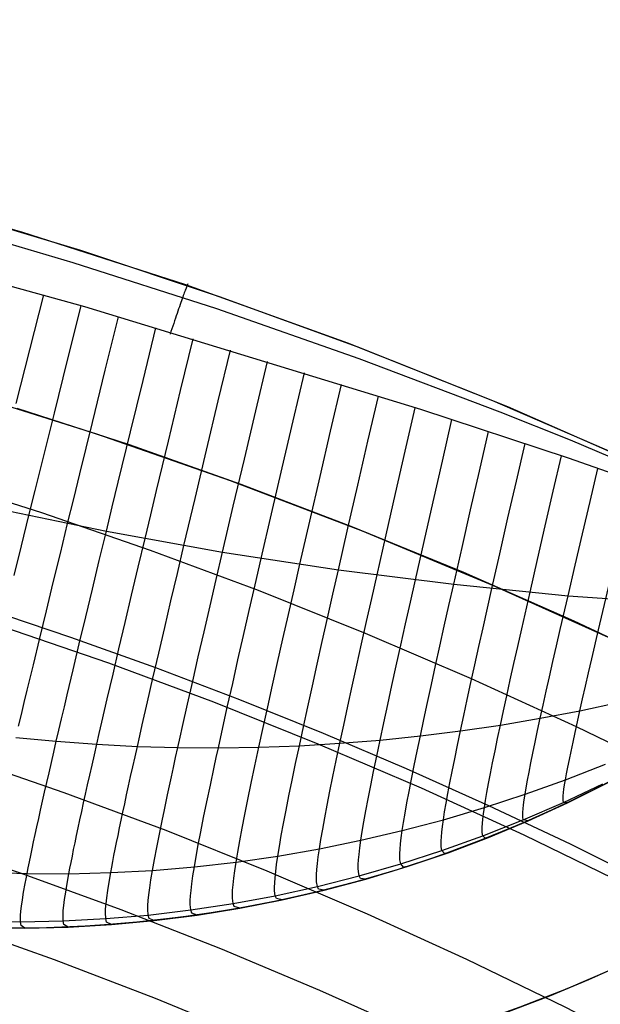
# Model space of a CAD drawing. Header units: millimetres. Extents: x -118 to 118, y -118 to 118.
# Tile 58 of 68: x 34 to 48, y 94 to 117. Entities that reach past the tile are written whole.
import ezdxf

# ---------------------------------------------------------------- set-up
doc = ezdxf.new("R2010")
doc.units = ezdxf.units.MM
doc.header["$MEASUREMENT"] = 0
doc.layers.add('Predefinito', color=5, linetype='Continuous')

msp = doc.modelspace()

# ---------------------------------------------------------------- linework, layer by layer
at = {"layer": 'Predefinito'}
for points in [[(59.91708101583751, 101.0751868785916), (56.39265366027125, 103.0830665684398), (52.80102211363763, 104.9681002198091), (49.1464665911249, 106.7280414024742), (45.43334229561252, 108.3607927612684), (41.66607422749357, 109.864408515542), (37.84915191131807, 111.2370967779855), (33.98712404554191, 112.4772216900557), (30.08459308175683, 113.5833053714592), (26.14620973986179, 114.5540296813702), (22.17666746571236, 115.3882377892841), (18.18069683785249, 116.0849355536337), (14.1630599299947, 116.6432927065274), (10.12854463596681, 117.0626438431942), (6.081958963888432, 117.3424892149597), (2.028125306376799, 117.4824953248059), (-2.028125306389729, 117.4824953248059)], [(59.65833685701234, 96.55637132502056), (57.1767877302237, 98.0462388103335), (54.6664003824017, 99.4677569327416), (52.1299363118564, 100.820234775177), (49.57016840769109, 102.1031263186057), (46.98987174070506, 103.3160295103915), (44.39181455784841, 104.4586846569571), (41.77874953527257, 105.5309721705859), (39.15340534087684, 106.5329097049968), (36.51847855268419, 107.4646487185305), (33.8766259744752, 108.3264705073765)], [(59.71805774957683, 90.45493926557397), (57.47672448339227, 91.89696200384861), (55.20389575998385, 93.28404818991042), (52.89938117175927, 94.61629901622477), (50.56299031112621, 95.89381567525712), (48.19889225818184, 97.11434606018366), (45.81138303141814, 98.27557060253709), (43.40046263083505, 99.37748930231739), (40.96613105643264, 100.4201021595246), (38.50783615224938, 101.403416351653), (36.03285726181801, 102.3241958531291), (33.54119438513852, 103.1824406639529)], [(33.04558887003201, 96.09477159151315), (34.05991176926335, 96.08562967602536), (35.07802813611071, 96.11078282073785), (36.0934954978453, 96.17021557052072), (37.10556329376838, 96.26378041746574), (38.11390266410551, 96.39140525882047), (39.11736897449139, 96.55294532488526), (40.11482286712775, 96.74821742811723), (41.10513155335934, 96.97700013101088), (42.0871701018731, 97.23903395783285), (43.05982272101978, 97.53402165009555), (44.02198403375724, 97.86162846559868), (44.97256034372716, 98.22148252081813), (45.91047089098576, 98.61317517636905), (46.83464909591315, 99.0362614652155), (47.74404378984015, 99.49026056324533), (48.63762043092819, 99.97465630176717), (49.5143623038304, 100.4888977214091), (50.37327170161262, 101.0323996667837), (51.21337108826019, 101.6045434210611), (52.03370423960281, 102.2046773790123), (52.83333735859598, 102.8321177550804), (52.88158949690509, 102.8713940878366)], [(52.88159203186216, 102.8713963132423), (52.06111608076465, 102.2254744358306), (51.21876446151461, 101.6083523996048), (50.35554761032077, 101.0207704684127), (49.47250099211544, 100.4634334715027), (48.57068385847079, 99.9370099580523), (47.65117797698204, 99.4421313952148), (46.71508633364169, 98.97939141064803), (45.76353180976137, 98.54934508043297), (44.79765583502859, 98.15250826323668), (43.81861701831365, 97.78935698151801), (42.82758975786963, 97.46032685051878), (41.82576283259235, 97.16581255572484), (40.8143379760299, 96.90616737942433), (39.79452843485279, 96.6817027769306), (38.76755751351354, 96.49268800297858), (37.73465710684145, 96.3393497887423), (36.69706622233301, 96.22187206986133), (35.65602949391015, 96.14039576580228), (34.61279568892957, 96.09501861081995), (33.56861621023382, 96.08579503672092)], [(52.88159464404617, 102.8713984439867), (52.20039311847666, 102.3319058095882), (51.4992670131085, 101.8088954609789), (50.778767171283, 101.3033856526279), (50.03951032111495, 100.8163731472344), (49.28217830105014, 100.3488280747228), (48.50751681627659, 99.90168879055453), (47.71633371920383, 99.47585678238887), (46.90949681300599, 99.07219167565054), (46.08793118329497, 98.69150638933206), (45.25261606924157, 98.3345624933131), (44.40458129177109, 98.00206581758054), (43.54490326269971, 97.69466236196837), (42.67470060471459, 97.41293455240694), (41.79512941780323, 97.15739788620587), (40.90737823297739, 96.9284980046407), (40.01266269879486, 96.72660822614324), (39.11222005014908, 96.55202756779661), (38.20730341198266, 96.40497927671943), (37.2991759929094, 96.28560988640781), (36.38910522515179, 96.19398880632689), (35.4783569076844, 96.13010844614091), (34.56818940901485, 96.09388486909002), (33.65984798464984, 96.08515896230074)], [(54.88137237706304, 99.34930786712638), (53.94688024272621, 98.64291863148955), (52.98871030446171, 97.968996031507), (52.0079900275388, 97.32833306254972), (51.00587341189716, 96.72168358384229), (49.98353963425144, 96.14976143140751), (48.94219166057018, 95.61323957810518), (47.88305483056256, 95.11274934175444), (46.80737541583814, 94.64887964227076), (45.71641915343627, 94.22217630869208), (44.61146975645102, 93.83314143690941), (43.49382740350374, 93.4822327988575), (42.36480720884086, 93.1698633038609), (41.22573767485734, 92.89640051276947), (40.07795912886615, 92.66216620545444), (38.92282214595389, 92.46743600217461), (37.7616859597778, 92.31243903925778), (36.59591686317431, 92.19735769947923), (35.4268866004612, 92.1223273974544), (34.25597075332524, 92.08743642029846), (33.08454712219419, 92.09272582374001)], [(33.67852159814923, 92.08502144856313), (34.67576548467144, 92.09532295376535), (35.67486137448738, 92.13487987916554), (36.67452518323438, 92.20384979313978), (37.67346021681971, 92.30231512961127), (38.67036267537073, 92.43028209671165), (39.66392726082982, 92.58768007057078), (40.65285283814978, 92.77436148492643), (41.63584809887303, 92.99010222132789), (42.61163717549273, 93.23460249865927), (43.5789651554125, 93.50748825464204), (44.53660344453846, 93.8083130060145), (45.48335493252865, 94.1365601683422), (46.41805891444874, 94.49164581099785), (47.33959572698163, 94.87292181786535), (48.24689106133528, 95.27967941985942), (49.13891991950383, 95.71115306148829), (50.01471018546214, 96.16652456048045), (50.87334578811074, 96.64492751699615), (51.71396943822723, 97.14545192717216), (52.53578492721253, 97.6671489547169), (53.33805898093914, 98.20903581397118), (54.12012266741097, 98.77010071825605), (54.88137236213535, 99.34930784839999)]]:
    msp.add_lwpolyline(points, dxfattribs=at)
at = {"layer": 'Predefinito', "extrusion": (0.9535581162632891, -0.3005585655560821, 0.01978553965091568)}
msp.add_lwpolyline([(117.500000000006, -136.5333709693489), (117.4987681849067, -136.4474095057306), (117.4950414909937, -136.3609573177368), (117.4887770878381, -136.2741191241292), (117.479937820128, -136.1870032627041), (117.4684925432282, -136.0997213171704), (117.4544164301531, -136.0123877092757), (117.4376912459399, -135.925119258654), (117.4183055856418, -135.838034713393), (117.3962550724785, -135.7512542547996), (117.3715425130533, -135.6648989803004), (117.3441780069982, -135.5790903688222), (117.3141790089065, -135.4939497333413), (117.2815703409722, -135.409597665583), (117.2463841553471, -135.3261534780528), (117.2086598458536, -135.2437346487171), (117.1684439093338, -135.1624562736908), (117.1257897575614, -135.0824305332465), (117.0807574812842, -135.0037661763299), (117.0334135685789, -134.9265680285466), (116.9838305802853, -134.8509365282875), (116.9320867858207, -134.7769672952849), (116.8782657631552, -134.7047507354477), (116.8224559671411, -134.6343716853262), (116.7647502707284, -134.5659090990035), (116.7052454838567, -134.4994357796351), (116.6440418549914, -134.4350181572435), (116.5812425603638, -134.3727161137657), (116.5169531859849, -134.3125828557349), (116.4512812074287, -134.2546648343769), (116.3843354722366, -134.1990017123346), (116.3162256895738, -134.1456263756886), (116.2470619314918, -134.0945649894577)], dxfattribs=at)
at = {"layer": 'Predefinito', "extrusion": (0.9324041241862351, -0.3575837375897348, 0.05250161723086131)}
msp.add_lwpolyline([(117.5000000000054, -136.1252058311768), (117.4990595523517, -136.0500939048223), (117.4962202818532, -135.9746600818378), (117.4914577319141, -135.8989744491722), (117.4847508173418, -135.8231088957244), (117.4760819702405, -135.7471369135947), (117.4654372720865, -135.6711333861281), (117.452806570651, -135.5951743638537), (117.4381835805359, -135.5193368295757), (117.421565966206, -135.4436984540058), (117.4029554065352, -135.3683373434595), (117.3823576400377, -135.2933317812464), (117.3597824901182, -135.218759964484), (117.335243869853, -135.1446997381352), (117.3087597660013, -135.0712283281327), (117.2803522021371, -134.9984220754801), (117.2500471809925, -134.9263561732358), (117.217874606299, -134.855104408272), (117.1838681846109, -134.7847389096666), (117.1480653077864, -134.7153299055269), (117.1105069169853, -134.6469454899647), (117.071237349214, -134.5796514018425), (117.0303041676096, -134.5135108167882), (116.987757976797, -134.4485841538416), (116.9436522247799, -134.3849288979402), (116.8980429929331, -134.3225994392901), (116.8509887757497, -134.2616469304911), (116.8025502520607, -134.2021191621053), (116.7527900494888, -134.1440604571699), (116.7017725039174, -134.0875115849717), (116.6495634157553, -134.0325096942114), (116.5962298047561, -133.9790882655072), (116.5418396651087, -133.9272770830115)], dxfattribs=at)
at = {"layer": 'Predefinito', "extrusion": (0.9199752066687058, -0.3852865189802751, 0.07211045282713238)}
msp.add_lwpolyline([(117.5000000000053, -135.7421039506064), (117.4993028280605, -135.6774313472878), (117.4972015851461, -135.6125560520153), (117.4936830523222, -135.5475229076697), (117.4887358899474, -135.4823775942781), (117.4823506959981, -135.4171665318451), (117.4745200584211, -135.3519367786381), (117.4652386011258, -135.2867359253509), (117.4545030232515, -135.221611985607), (117.4423121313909, -135.1566132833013), (117.4286668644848, -135.091788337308), (117.4135703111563, -135.0271857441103), (117.3970277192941, -134.9628540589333), (117.379046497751, -134.898841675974), (117.3596362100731, -134.8351967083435), (117.3388085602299, -134.7719668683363), (117.3165773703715, -134.7091993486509), (117.2929585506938, -134.6469407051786), (117.267970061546, -134.5852367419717), (117.241631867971, -134.5241323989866), (117.2139658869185, -134.4636716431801), (117.1849959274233, -134.4038973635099), (117.1547476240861, -134.3448512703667), (117.1232483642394, -134.2865737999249), (117.0905272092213, -134.2291040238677), (117.0566148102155, -134.1724795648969), (117.0215433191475, -134.1167365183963), (116.9853462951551, -134.0619093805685), (116.9480586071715, -134.0080309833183), (116.9097163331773, -133.9551324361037), (116.8703566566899, -133.9032430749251), (116.8300177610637, -133.8523904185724), (116.788738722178, -133.8026001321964)], dxfattribs=at)
at = {"layer": 'Predefinito', "extrusion": (0.913314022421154, -0.3989026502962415, 0.08206200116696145)}
msp.add_lwpolyline([(117.5000000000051, -135.5032332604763), (117.4994444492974, -135.4455011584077), (117.4977716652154, -135.3876259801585), (117.4949733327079, -135.3296396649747), (117.4910423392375, -135.2715746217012), (117.4859728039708, -135.2134636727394), (117.4797601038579, -135.1553399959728), (117.4724008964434, -135.0972370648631), (117.4638931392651, -135.039188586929), (117.4542361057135, -134.981228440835), (117.4434303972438, -134.9233906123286), (117.4314779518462, -134.8657091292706), (117.4183820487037, -134.8082179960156), (117.4041473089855, -134.7509511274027), (117.3887796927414, -134.6939422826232), (117.3722864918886, -134.637224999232), (117.3546763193, -134.5808325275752), (117.3359590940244, -134.5247977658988), (117.3161460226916, -134.4691531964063), (117.2952495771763, -134.4139308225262), (117.2732834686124, -134.3591621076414), (117.2502626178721, -134.3048779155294), (117.2262031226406, -134.2511084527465), (117.2011222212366, -134.1978832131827), (117.1750382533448, -134.1452309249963), (117.1479706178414, -134.0931795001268), (117.1199397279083, -134.0417559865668), (117.0909669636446, -133.9909865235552), (117.0610746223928, -133.9408962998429), (117.0302858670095, -133.8915095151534), (116.9986246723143, -133.8428493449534), (116.9661157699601, -133.7949379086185), (116.9327845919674, -133.7477962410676)], dxfattribs=at)
at = {"layer": 'Predefinito', "extrusion": (0.8078229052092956, -0.5844104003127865, -0.07672442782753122)}
msp.add_lwpolyline([(102.245451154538, -145.1653385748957), (102.2098602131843, -145.0738912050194), (102.1719359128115, -144.9829267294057), (102.1316833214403, -144.8925324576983), (102.0891117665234, -144.8027960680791), (102.044234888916, -144.7138053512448), (101.9970706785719, -144.6256479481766), (101.9476414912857, -144.5384110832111), (101.8959740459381, -144.4521812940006), (101.8420994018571, -144.367044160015), (101.7860529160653, -144.2830840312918), (101.7278741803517, -144.2003837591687), (101.6676069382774, -144.1190244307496), (101.6052989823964, -144.0390851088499), (101.5410020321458, -143.9606425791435), (101.4747715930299, -143.8837711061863), (101.406666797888, -143.8085421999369), (101.3367502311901, -143.7350243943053), (101.2650877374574, -143.6632830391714), (101.1917482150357, -143.5933801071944), (101.1168033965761, -143.525374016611), (101.0403276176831, -143.4593194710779), (100.9623975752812, -143.3952673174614), (100.8830920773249, -143.3332644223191), (100.8024917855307, -143.2733535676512), (100.7206789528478, -143.2155733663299), (100.6377371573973, -143.1599581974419), (100.5537510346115, -143.1065381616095), (100.4688060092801, -143.0553390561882), (100.3829880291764, -143.0063823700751), (100.2963833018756, -142.9596852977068), (100.2090780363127, -142.91526077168), (100.1211581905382, -142.8731175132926), (100.0322744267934, -142.8330703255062), (99.94206013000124, -142.7949715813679), (99.85057758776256, -142.7588814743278), (99.75789244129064, -142.724857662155), (99.66407356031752, -142.6929550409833), (99.56919290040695, -142.6632255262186), (99.4733253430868, -142.6357178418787), (99.37654851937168, -142.6104773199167), (99.27894261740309, -142.5875457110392), (99.18059017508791, -142.5669610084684), (99.0815758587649, -142.5487572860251), (98.98198622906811, -142.532964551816), (98.88190949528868, -142.5196086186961), (98.78143525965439, -142.5087109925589), (98.68065425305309, -142.5002887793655), (98.57965806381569, -142.4943546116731), (98.4785388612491, -142.4909165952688), (98.37738911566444, -142.4899782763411), (98.27630131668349, -142.4915386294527), (98.17536769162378, -142.4955920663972), (98.07467992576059, -142.5021284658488), (97.97432888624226, -142.5111332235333), (97.87440435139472, -142.5225873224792), (97.77499474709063, -142.53646742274), (97.67618689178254, -142.5527459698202), (97.57806575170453, -142.57139132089), (97.48071420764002, -142.5923678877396), (97.3842128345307, -142.6156362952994), (97.28863969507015, -142.6411535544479), (97.19407014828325, -142.6688732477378), (97.1005766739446, -142.6987457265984), (97.00822871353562, -142.7307183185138)], dxfattribs=at)
at = {"layer": 'Predefinito'}
for points in [[(32.06491118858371, 113.0402208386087, -136.603468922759), (35.36586788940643, 112.051351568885, -136.5592412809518), (38.63649735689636, 110.9660684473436, -136.4679540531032), (41.87268330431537, 109.785829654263, -136.323730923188), (45.07016342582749, 108.5123512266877, -136.1203978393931), (48.22483241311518, 107.147634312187, -135.8521655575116)], [(49.36649827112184, 106.5305397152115, -135.015061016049), (46.90214931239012, 107.5746911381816, -135.0425119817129), (45.24977388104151, 108.238823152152, -135.066194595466), (41.92584563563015, 109.4979497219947, -135.1160074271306), (38.57499876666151, 110.6704437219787, -135.1590164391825), (35.19700476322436, 111.7569498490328, -135.1894566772), (31.79213016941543, 112.7570988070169, -135.2044130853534)], [(48.66966577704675, 106.5188601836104, -134.3095197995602), (46.85702477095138, 107.1521084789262, -134.2195456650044), (43.37955878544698, 108.2980273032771, -134.1336975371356), (35.47207728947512, 110.7185828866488, -134.120271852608), (28.27558373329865, 112.7031944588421, -134.1275920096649)], [(33.85585044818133, 108.4386142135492, -132.1365160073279), (34.17532577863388, 109.7057533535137, -133.1485178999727), (34.50179448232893, 110.998990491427, -134.122641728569)], [(33.80419858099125, 104.3937822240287, -128.5353791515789), (33.97615090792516, 105.0899826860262, -129.2571056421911), (34.15258958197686, 105.8029253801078, -129.9601328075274), (34.29872927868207, 106.3925323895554, -130.5174358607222), (34.44730528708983, 106.9912312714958, -131.0632405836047), (34.7512001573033, 108.2137921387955, -132.1220616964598), (35.06314202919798, 109.4663829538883, -133.1400094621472), (35.38199873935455, 110.7447786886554, -134.1204971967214)], [(33.91107174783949, 100.8435411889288, -124.1632631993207), (33.97646450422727, 101.1185738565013, -124.5839387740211), (34.04380914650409, 101.4008906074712, -124.9991261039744), (34.11303507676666, 101.6902279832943, -125.4088988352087), (34.25684840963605, 102.2889107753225, -126.2124950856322), (34.40733971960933, 102.9125145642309, -126.9953166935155), (34.56394422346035, 103.5589316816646, -127.7579528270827), (34.72609713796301, 104.226054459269, -128.5009926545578), (34.8932336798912, 104.911775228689, -129.225025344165), (35.06478906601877, 105.6139863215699, -129.9306400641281), (35.20708350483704, 106.195381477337, -130.490871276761), (35.35178288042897, 106.7857514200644, -131.0397519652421), (35.64783698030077, 107.9913278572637, -132.105148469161), (35.95183244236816, 109.2265400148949, -133.1302029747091), (36.26265034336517, 110.4872122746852, -134.1182888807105)], [(34.0599105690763, 96.08562930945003, -100), (33.96738322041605, 96.14792346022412, -106.1350174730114), (33.95385381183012, 96.23534815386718, -108.1791454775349), (33.95600838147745, 96.38133187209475, -110.2209208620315), (33.96460972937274, 96.48236563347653, -111.2386524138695), (33.97915266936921, 96.6055438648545, -112.252775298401), (34.00033136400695, 96.75345396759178, -113.2621610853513), (34.02883997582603, 96.9286833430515, -114.2656813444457), (34.06537266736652, 97.13381939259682, -115.2622076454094), (34.08686496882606, 97.24841098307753, -115.7574954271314), (34.11062360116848, 97.37144951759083, -116.2506115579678), (34.13671778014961, 97.50319308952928, -116.7414049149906), (34.16514650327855, 97.64363846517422, -117.2296840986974), (34.19589121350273, 97.79271707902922, -117.7152476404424), (34.22893335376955, 97.95036036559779, -118.1978940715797), (34.26425436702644, 98.11649975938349, -118.6774219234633), (34.30183569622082, 98.29106669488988, -119.1536297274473), (34.34165878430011, 98.47399260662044, -119.6263160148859), (34.38370507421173, 98.66520892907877, -120.0952793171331), (34.4279560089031, 98.86464709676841, -120.5603181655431), (34.47439303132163, 99.07223854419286, -121.0212310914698), (34.52299758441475, 99.28791470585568, -121.4778166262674), (34.57375111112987, 99.51160701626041, -121.92987330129), (34.62663505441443, 99.7432469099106, -122.3771996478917), (34.68163085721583, 99.98276582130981, -122.8195941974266), (34.7387199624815, 100.2300951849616, -123.2568554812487), (34.79788381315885, 100.4851664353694, -123.6887820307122), (34.85909538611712, 100.7478792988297, -124.1152180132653), (34.92229379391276, 101.0180066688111, -124.536190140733), (34.98740968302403, 101.2952897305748, -124.9517707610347), (35.05437369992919, 101.5794696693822, -125.3620322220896), (35.19356870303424, 102.1674849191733, -126.1668870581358), (35.33932397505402, 102.7799819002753, -126.9513334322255), (35.49108468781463, 103.4148900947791, -127.7159501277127), (35.64829601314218, 104.0701389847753, -128.4613159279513), (35.81040312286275, 104.7436580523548, -129.1880096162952), (35.97685118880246, 105.4333767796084, -129.8966099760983), (36.11513886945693, 106.0052335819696, -130.460276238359), (36.25579550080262, 106.5859308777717, -131.0127614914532), (36.54366371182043, 107.7717873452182, -132.0858528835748), (36.83935201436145, 108.9868269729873, -133.1192119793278), (37.14175660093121, 110.2269305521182, -134.1161666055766)], [(35.07802699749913, 96.11078248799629, -100), (34.97510590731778, 96.16965572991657, -106.1170223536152), (34.95767633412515, 96.25501258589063, -108.1551689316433), (34.95561106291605, 96.39774024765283, -110.19101072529), (34.96195111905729, 96.4965670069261, -111.2058396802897), (34.97411316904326, 96.61708148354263, -112.2171333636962), (34.99277736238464, 96.76181800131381, -113.2237862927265), (35.01862384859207, 96.93331088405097, -114.2246929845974), (35.05233277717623, 97.1340944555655, -115.2187479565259), (35.09458429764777, 97.36670303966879, -116.2048457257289), (35.1191088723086, 97.49566971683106, -116.6945553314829), (35.14592092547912, 97.63315919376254, -117.1818018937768), (35.17500225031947, 97.77910443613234, -117.666388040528), (35.20633463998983, 97.93343840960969, -118.1481163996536), (35.23989988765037, 98.09609407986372, -118.6267895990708), (35.27567978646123, 98.26700441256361, -119.1022102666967), (35.3136561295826, 98.44610237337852, -119.5741810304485), (35.35381071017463, 98.6333209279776, -120.0425045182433), (35.39612532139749, 98.82859304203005, -120.5069833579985), (35.44058175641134, 99.03185168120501, -120.967420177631), (35.48716180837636, 99.24302981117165, -121.4236176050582), (35.5358472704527, 99.46206039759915, -121.8753782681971), (35.58661993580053, 99.68887640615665, -122.322504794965), (35.63946159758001, 99.9234108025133, -122.764799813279), (35.69435404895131, 100.1655965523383, -123.2020659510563), (35.7512790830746, 100.4153666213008, -123.6341058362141), (35.81021020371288, 100.672622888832, -124.0607668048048), (35.87108775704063, 100.9371428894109, -124.4820750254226), (35.99841038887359, 101.4869598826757, -125.3089167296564), (36.13270343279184, 102.0627891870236, -126.1151979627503), (36.27342334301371, 102.6626023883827, -126.9014857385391), (36.42002657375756, 103.284371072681, -127.6683470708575), (36.57196957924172, 103.9260668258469, -128.4163489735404), (36.72870881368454, 104.5856612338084, -129.1460584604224), (36.88970073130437, 105.2611258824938, -129.8580425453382), (37.02372105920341, 105.822130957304, -130.4256825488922), (37.16006985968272, 106.3918254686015, -130.9823321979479), (37.43920942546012, 107.5552547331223, -132.064298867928), (37.72603252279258, 108.7473575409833, -133.1072194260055), (38.01945224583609, 109.9640777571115, -134.1143707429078)], [(36.09349442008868, 96.17021527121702, -100), (35.98196677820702, 96.22480921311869, -106.0969101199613), (35.96116740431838, 96.30762362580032, -108.1283715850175), (35.95537503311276, 96.44648133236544, -110.1575817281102), (35.95968267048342, 96.54272795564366, -111.1691666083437), (35.96967885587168, 96.66015314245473, -112.1772982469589), (35.98602808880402, 96.8012319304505, -113.1808968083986), (36.00939486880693, 96.96843935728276, -114.1788824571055), (36.04044369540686, 97.16425046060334, -115.1701753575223), (36.07983906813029, 97.39114027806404, -116.1536956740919), (36.10285755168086, 97.51695069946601, -116.6421940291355), (36.1281109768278, 97.65108421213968, -117.1282864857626), (36.15558152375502, 97.79347546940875, -117.6117802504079), (36.18525137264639, 97.94405912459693, -118.0924825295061), (36.21710270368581, 98.10276983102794, -118.5702005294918), (36.25111769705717, 98.2695422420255, -119.0447414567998), (36.28727853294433, 98.4443110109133, -119.5159125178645), (36.3255673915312, 98.62701079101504, -119.9835209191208), (36.36596645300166, 98.81757623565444, -120.4473738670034), (36.40845789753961, 99.01594199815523, -120.9072785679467), (36.45302390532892, 99.2220427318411, -121.3630422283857), (36.49964665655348, 99.43581309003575, -121.8144720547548), (36.54830833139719, 99.65718772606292, -122.2613752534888), (36.59899111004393, 99.8861012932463, -122.7035590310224), (36.65167717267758, 100.1224884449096, -123.1408305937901), (36.70634869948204, 100.3662838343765, -123.5729971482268), (36.76297977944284, 100.6173917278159, -123.9999095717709), (36.82151213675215, 100.8755948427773, -124.4215934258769), (36.94401521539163, 101.4122960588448, -125.2495523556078), (37.07332699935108, 101.974406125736, -126.0574277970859), (37.20891655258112, 102.5599436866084, -126.845773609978), (37.35025293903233, 103.166927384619, -127.6151436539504), (37.49680522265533, 103.7933758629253, -128.3660917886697), (37.64804246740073, 104.4373077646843, -129.0991718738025), (37.80343373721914, 105.0967417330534, -129.8149377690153), (38.06504113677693, 106.2029528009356, -130.9485454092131), (38.3352489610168, 107.3412590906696, -132.0406464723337), (38.61298888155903, 108.5076737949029, -133.09446182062), (38.89719257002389, 109.6982101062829, -134.1132123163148)], [(37.10556227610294, 96.2637801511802, -100), (36.98651600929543, 96.3135350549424, -106.074680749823), (36.96264616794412, 96.39344277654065, -108.0987534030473), (36.95338873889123, 96.52792345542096, -110.1206338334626), (36.95577754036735, 96.62126886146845, -111.1286331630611), (36.96370761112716, 96.73523059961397, -112.1332699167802), (36.97782614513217, 96.87221838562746, -113.1334926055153), (36.99878033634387, 97.03464193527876, -114.1282497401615), (37.02721737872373, 97.22491096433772, -115.1164898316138), (37.06378446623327, 97.44543518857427, -116.0971613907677), (37.10899773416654, 97.69813803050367, -117.0691378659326), (37.16284908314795, 97.9829977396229, -118.0309924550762), (37.22519935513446, 98.29950627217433, -118.9812232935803), (37.29590939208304, 98.64715558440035, -119.9183285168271), (37.33435583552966, 98.83249926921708, -120.3814896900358), (37.37484003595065, 99.02543763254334, -120.8408062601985), (37.41734459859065, 99.22590716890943, -121.2960904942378), (37.46185212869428, 99.43384437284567, -121.7471546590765), (37.50834523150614, 99.64918573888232, -122.1938110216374), (37.55680651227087, 99.87186776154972, -122.6358718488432), (37.60721857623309, 100.1018269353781, -123.0731494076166), (37.65956402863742, 100.3389997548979, -123.5054559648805), (37.71381760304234, 100.5832931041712, -123.9326463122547), (37.76992254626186, 100.8344954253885, -124.3547453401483), (37.8874280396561, 101.3566623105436, -125.183939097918), (38.01156350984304, 101.9035710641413, -125.9935765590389), (38.14181195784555, 102.4732923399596, -126.7841970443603), (38.27765638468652, 103.0638967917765, -127.5563398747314), (38.41857979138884, 103.6734550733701, -128.3105443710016), (38.56406517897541, 104.3000378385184, -129.04734985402), (38.71359554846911, 104.9417157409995, -129.767295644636), (38.96607160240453, 106.0209187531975, -130.9114965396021), (39.22696201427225, 107.1315226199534, -132.0150840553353), (39.49521860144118, 108.2696157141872, -133.0812183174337), (39.76979318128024, 109.4312864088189, -134.1130594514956)], [(38.11390170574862, 96.39140502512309, -100), (37.98924684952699, 96.43558647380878, -106.0503338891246), (37.96289017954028, 96.51210788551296, -108.0663141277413), (37.95071390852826, 96.6415921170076, -110.0801668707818), (37.95143927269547, 96.7316612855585, -111.084239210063), (37.95754461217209, 96.84173281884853, -112.0850482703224), (37.96965815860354, 96.97414496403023, -113.081573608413), (37.9884081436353, 97.13123596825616, -114.0727947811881), (38.01442279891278, 97.31534407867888, -115.0576913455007), (38.04833035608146, 97.52880754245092, -116.035242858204), (38.09063176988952, 97.77349286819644, -117.0043560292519), (38.14131888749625, 98.04937961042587, -117.9636461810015), (38.20025627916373, 98.35597558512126, -118.9116557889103), (38.26730851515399, 98.6927886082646, -119.8469273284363), (38.3423401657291, 99.05932649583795, -120.7680032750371), (38.42521580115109, 99.4550970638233, -121.6734261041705), (38.51579999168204, 99.8796081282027, -122.5617382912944), (38.56394047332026, 100.1024875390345, -122.9990224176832), (38.61395730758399, 100.3323675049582, -123.4314823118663), (38.71949126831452, 100.8126529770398, -124.2815307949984), (38.8319611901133, 101.3188221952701, -125.1120769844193), (38.95086533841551, 101.8490027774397, -125.923644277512), (39.07570197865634, 102.4013223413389, -126.7167560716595), (39.205969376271, 102.9739085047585, -127.4919357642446), (39.34116579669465, 103.564888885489, -128.2497067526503), (39.48078950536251, 104.1723911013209, -128.9905924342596), (39.62433876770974, 104.7945427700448, -129.7151162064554), (39.86754834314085, 105.8441731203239, -130.8713000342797), (40.11897063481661, 106.9244518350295, -131.9878380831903), (40.3775790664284, 108.0315479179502, -133.0678253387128), (40.64234706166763, 109.1616303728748, -134.1143567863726)], [(39.1173680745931, 96.552945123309, -100), (38.98889170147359, 96.59097683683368, -106.0238692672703), (38.96060171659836, 96.66366539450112, -108.0310535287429), (38.94602292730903, 96.78756558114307, -110.036180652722), (38.94532513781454, 96.87399944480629, -111.0359845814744), (38.94983187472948, 96.97977010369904, -112.0326331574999), (38.9601507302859, 97.10713826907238, -113.0251396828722), (38.97688929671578, 97.25836465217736, -114.0125174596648), (39.00065516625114, 97.43570996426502, -114.9937797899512), (39.032055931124, 97.64143491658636, -115.9679399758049), (39.07157602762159, 97.87734422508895, -116.9339408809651), (39.11920726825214, 98.14341862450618, -117.8904436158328), (39.17481830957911, 98.43918285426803, -118.8360388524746), (39.23827780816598, 98.7641616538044, -119.7693172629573), (39.30945442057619, 99.11787976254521, -120.6888695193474), (39.3882168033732, 99.49986191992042, -121.5932862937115), (39.47443361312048, 99.90963286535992, -122.4811582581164), (39.5679735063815, 100.3467173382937, -123.3510760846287), (39.66864617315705, 100.8104175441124, -124.2019496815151), (39.7760254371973, 101.29914555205, -125.033965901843), (39.88962615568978, 101.8110908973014, -125.84763083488), (40.00896318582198, 102.3444431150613, -126.6434505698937), (40.13355138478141, 102.8973917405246, -127.4219311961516), (40.26290560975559, 103.4681263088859, -128.1835788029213), (40.39654071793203, 104.0548363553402, -128.9288994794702), (40.53397156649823, 104.6557114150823, -129.6583993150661), (40.76775363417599, 105.6732457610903, -130.8280770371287), (41.00953143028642, 106.7206187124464, -131.9591498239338), (41.25830138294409, 107.7940851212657, -133.0546433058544), (41.51305992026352, 108.8898998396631, -134.1175831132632)], [(32.57362323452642, 108.7253800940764, -135.0000000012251), (35.74646438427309, 107.7239076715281, -135.0000000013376), (38.88849244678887, 106.629894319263, -135.0000000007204), (41.99710756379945, 105.4442646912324, -134.9999999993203), (45.0730668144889, 104.1665390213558, -134.9999877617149), (48.11021222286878, 102.7991122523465, -134.9999949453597)], [(40.11482202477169, 96.7482172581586, -100), (39.98444615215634, 96.77959818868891, -105.9952866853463), (39.95483679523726, 96.84800829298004, -107.992971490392), (39.93843239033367, 96.96573738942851, -109.9886751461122), (39.93658172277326, 97.04817757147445, -110.9838692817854), (39.93974575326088, 97.14923770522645, -111.9760246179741), (39.94850973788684, 97.27109493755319, -112.9641909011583), (39.96345893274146, 97.41592641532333, -113.9474178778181), (39.98517859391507, 97.58590928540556, -114.9247552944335), (40.01425397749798, 97.7832206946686, -115.8952528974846), (40.05115165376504, 98.00959870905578, -116.8578925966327), (40.09586344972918, 98.26502507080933, -117.8113849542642), (40.14826250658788, 98.54904244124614, -118.7543726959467), (40.20822196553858, 98.86119348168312, -119.6854985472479), (40.27561496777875, 99.20102085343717, -120.6034052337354), (40.35031465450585, 99.56806721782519, -121.5067354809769), (40.43219416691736, 99.96187523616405, -122.3941320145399), (40.52112664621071, 100.3819875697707, -123.2642375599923), (40.61692850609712, 100.8277325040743, -124.1160022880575), (40.71918925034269, 101.2975808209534, -124.9496061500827), (40.8274416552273, 101.7897889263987, -125.765536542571), (40.94121849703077, 102.3026132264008, -126.5642808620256), (41.06005255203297, 102.8343101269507, -127.3463265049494), (41.18347659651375, 103.383136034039, -128.1121608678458), (41.31102340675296, 103.9473473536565, -128.8622713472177), (41.44222575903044, 104.525200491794, -129.5971453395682), (41.66646394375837, 105.5081186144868, -130.7819659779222), (41.89846557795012, 106.5200085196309, -131.9292954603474), (42.13725145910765, 107.5572160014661, -133.0420859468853), (42.38184238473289, 108.6160868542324, -134.1232895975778)], [(41.10513076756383, 96.97699999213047, -100), (40.97505946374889, 97.00125930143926, -105.9645857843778), (40.94485920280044, 97.06492263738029, -107.952067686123), (40.92732056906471, 97.17587178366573, -109.9376500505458), (40.92464407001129, 97.25395001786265, -110.9278930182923), (40.92677772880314, 97.34988073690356, -111.91522236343), (40.93428275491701, 97.46575147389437, -112.8987269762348), (40.94772035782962, 97.60364976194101, -113.8774957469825), (40.96765174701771, 97.76566313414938, -114.8506175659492), (40.99463813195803, 97.95387912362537, -115.8171813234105), (41.02912686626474, 98.16996426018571, -116.7762108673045), (41.07110988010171, 98.41390106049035, -117.7264698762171), (41.12046524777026, 98.68525103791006, -118.6666569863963), (41.17707104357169, 98.9835757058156, -119.5954708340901), (41.24080534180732, 99.30843657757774, -120.5116100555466), (41.31154621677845, 99.65939516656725, -121.4137732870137), (41.38917174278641, 100.0360129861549, -122.3006591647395), (41.47355999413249, 100.4378515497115, -123.1709663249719), (41.56453470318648, 100.864266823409, -124.0236881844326), (41.66170223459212, 101.3137925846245, -124.8589972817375), (41.76461461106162, 101.7847570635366, -125.6773609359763), (41.87282385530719, 102.2754884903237, -126.4792464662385), (41.98588199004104, 102.7843150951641, -127.2651211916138), (42.10334103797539, 103.3095651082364, -128.0354524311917), (42.22475302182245, 103.8495667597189, -128.7907075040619), (42.34966996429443, 104.4026482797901, -129.531353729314), (42.56433191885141, 105.348391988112, -130.7331138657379), (42.78650947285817, 106.3221825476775, -131.8985709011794), (43.01524918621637, 107.3204618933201, -133.0305993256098), (43.24959761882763, 108.3396719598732, -134.1320736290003)], [(42.08716937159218, 97.23903384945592, -100), (41.95926726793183, 97.25593132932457, -105.9317665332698), (41.9291069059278, 97.31446081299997, -107.9083420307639), (41.91102875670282, 97.41809919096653, -109.8831052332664), (41.9078051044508, 97.49148512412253, -110.8680556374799), (41.90917225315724, 97.58190492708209, -111.8502262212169), (41.91566559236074, 97.69135063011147, -112.8287477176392), (41.92782051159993, 97.82181426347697, -113.8027508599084), (41.9461724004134, 97.97528785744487, -114.7713663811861), (41.97125664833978, 98.15376344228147, -115.7337250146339), (42.00349999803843, 98.35883125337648, -116.6888954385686), (42.04289460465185, 98.59047434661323, -117.635698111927), (42.08932397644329, 98.84827398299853, -118.5728914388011), (42.142671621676, 99.13181142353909, -119.4992338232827), (42.20282104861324, 99.44066792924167, -120.4134836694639), (42.26965576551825, 99.77442476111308, -121.3143993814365), (42.3430592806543, 100.1326631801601, -122.2007393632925), (42.42291510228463, 100.5149644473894, -123.0712620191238), (42.50905492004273, 100.9207137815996, -123.9250069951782), (42.60110314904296, 101.3485122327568, -124.7621389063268), (42.69863238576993, 101.7967648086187, -125.5831036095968), (42.8012152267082, 102.2638765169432, -126.3883469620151), (42.90842426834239, 102.7482523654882, -127.1783148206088), (43.01983210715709, 103.2482973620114, -127.9534530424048), (43.13501133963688, 103.7624165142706, -128.7142074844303), (43.25353456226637, 104.2890148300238, -129.4610240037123), (43.45849611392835, 105.1950387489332, -130.6816894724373), (43.67070930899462, 106.1281244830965, -131.8673167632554), (43.8892479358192, 107.0848155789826, -133.020698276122), (44.11318578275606, 108.0616555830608, -134.1446264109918)], [(43.05982204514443, 97.53402157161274, -100), (42.97385482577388, 97.52208226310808, -103.9314097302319), (42.90722441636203, 97.59621938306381, -107.8617961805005), (42.8894167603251, 97.69195213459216, -109.8250427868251), (42.88700207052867, 97.84478393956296, -111.7810387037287), (42.89283656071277, 97.9473383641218, -112.7542558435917), (42.90404265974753, 98.0698392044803, -113.7231861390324), (42.92112815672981, 98.21417701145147, -114.6870048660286), (42.94460084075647, 98.38224233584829, -115.6448873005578), (42.97486545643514, 98.5755442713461, -116.5959498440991), (43.01191457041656, 98.79406608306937, -117.5390734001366), (43.05563770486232, 99.0374095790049, -118.4730799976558), (43.10592438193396, 99.30517656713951, -119.3967916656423), (43.16266412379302, 99.59696885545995, -120.3090304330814), (43.22574645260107, 99.91238825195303, -121.2086183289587), (43.29506089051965, 100.2510365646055, -122.0943773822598), (43.37049695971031, 100.6125156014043, -122.9651296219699), (43.45189501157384, 100.9962413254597, -123.8199639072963), (43.538898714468, 101.4008863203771, -124.6590364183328), (43.63110256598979, 101.8249373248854, -125.4827701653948), (43.72810106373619, 102.2668810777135, -126.2915881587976), (43.82948870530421, 102.7252043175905, -127.0859134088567), (43.93485998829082, 103.1983937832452, -127.8661689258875), (44.04380941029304, 103.6849362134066, -128.6327777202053), (44.15593146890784, 104.1833183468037, -129.3861628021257), (44.35123445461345, 105.0469950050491, -130.6279335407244), (44.55350859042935, 105.9366867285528, -131.836009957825), (44.76185640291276, 106.8490443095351, -133.0130978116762), (44.97538041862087, 107.7807185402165, -134.1619028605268)], [(44.02198341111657, 97.86162841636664, -100), (43.94082377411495, 97.8459359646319, -103.9066923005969), (43.87816568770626, 97.91000750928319, -107.8124237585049), (43.86147765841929, 97.99725708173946, -109.7634545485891), (43.85929774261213, 98.1383625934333, -111.7076498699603), (43.8648442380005, 98.23356917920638, -112.675240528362), (43.87545285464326, 98.34758917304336, -113.6387898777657), (43.89160195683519, 98.48220571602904, -114.5975204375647), (43.91376990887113, 98.6392019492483, -115.5506547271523), (43.94233804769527, 98.82000100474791, -116.497359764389), (43.97729960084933, 99.02458597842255, -117.4365805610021), (44.01855076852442, 99.25257995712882, -118.367206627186), (44.06598775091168, 99.50360602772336, -119.2881274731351), (44.11950674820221, 99.77728727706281, -120.1982326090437), (44.17900396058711, 100.0732467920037, -121.0964115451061), (44.24437558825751, 100.3911076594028, -121.9815537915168), (44.31551783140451, 100.7304929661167, -122.8525488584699), (44.39228047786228, 101.0908508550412, -123.7085378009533), (44.47432766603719, 101.4709296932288, -124.5496678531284), (44.56127712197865, 101.8693029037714, -125.3763377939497), (44.65274657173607, 102.2845439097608, -126.1889464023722), (44.74835374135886, 102.7152261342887, -126.9878924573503), (44.84771635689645, 103.1599230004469, -127.773574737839), (44.95045214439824, 103.6172079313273, -128.5463920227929), (45.05617882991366, 104.0856543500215, -129.3067430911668), (45.24186385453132, 104.904215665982, -130.5719613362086), (45.43422088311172, 105.7476756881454, -131.8049184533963), (45.6323830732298, 106.6127995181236, -133.0082278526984), (45.83548358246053, 107.4963522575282, -134.1845029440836)], [(44.97255977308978, 98.22148250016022, -100), (44.89773742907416, 98.2022473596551, -103.8805695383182), (44.84087590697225, 98.25561105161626, -107.7602434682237), (44.82619185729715, 98.33382831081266, -109.6983634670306), (44.82507333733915, 98.4624836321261, -111.6300869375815), (44.83071879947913, 98.54990022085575, -112.5917311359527), (44.84109682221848, 98.6549359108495, -113.5495935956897), (44.85665446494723, 98.779260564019, -114.5029467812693), (44.87783878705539, 98.92454404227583, -115.4510631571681), (44.90500627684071, 99.09211873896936, -116.393163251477), (44.93815113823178, 99.2819671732, -117.328259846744), (44.97717700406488, 99.49373439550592, -118.2553137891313), (45.02198750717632, 99.7270654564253, -119.1732859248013), (45.07248628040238, 99.98160540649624, -120.0811370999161), (45.12857695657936, 100.2569992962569, -120.977828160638), (45.19016316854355, 100.5528921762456, -121.8623199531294), (45.25714854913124, 100.8689290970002, -122.7335733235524), (45.32939317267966, 101.2045917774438, -123.5907845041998), (45.40658287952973, 101.558708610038, -124.4340912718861), (45.4883599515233, 101.929944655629, -125.2638667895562), (45.57436667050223, 102.3169649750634, -126.0804842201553), (45.66424531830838, 102.7184346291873, -126.8843167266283), (45.75763817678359, 103.1330186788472, -127.67573747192), (45.95353565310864, 103.9961902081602, -129.2228363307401), (46.12963720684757, 104.7667063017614, -130.5140117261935), (46.31209045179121, 105.5609257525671, -131.7744609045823), (46.50006153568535, 106.3757367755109, -133.0066978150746), (46.69271660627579, 107.2080275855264, -134.2132364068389)], [(45.91047037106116, 98.61317518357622, -100), (45.79457502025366, 98.63266727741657, -107.705230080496), (45.78288586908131, 98.70129622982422, -109.6297372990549), (45.78375941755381, 98.81677278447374, -111.5483106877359), (45.78994180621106, 98.89595564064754, -112.5036849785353), (45.80050639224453, 98.99150247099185, -113.455551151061), (45.81586701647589, 99.10496396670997, -114.4032343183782), (45.83643751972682, 99.23789081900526, -115.3460595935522), (45.86254808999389, 99.39151987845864, -116.2833039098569), (45.89419430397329, 99.56583263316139, -117.2140514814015), (45.9312880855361, 99.7604967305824, -118.1373383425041), (45.97374135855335, 99.97517981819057, -119.0522005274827), (46.02146604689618, 100.2095495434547, -119.9576740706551), (46.07437407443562, 100.4632735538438, -120.8527950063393), (46.13237736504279, 100.7360194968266, -121.7365993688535), (46.19538784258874, 101.0274550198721, -122.6081231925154), (46.26327680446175, 101.3370967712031, -123.4666208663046), (46.33575304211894, 101.6638574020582, -124.3122201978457), (46.41248472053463, 102.0064985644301, -125.145267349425), (46.49314000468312, 102.3637819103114, -125.9661084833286), (46.57738705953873, 102.7344690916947, -126.7750897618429), (46.66489405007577, 103.1173217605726, -127.5725573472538), (46.84836049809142, 103.9145701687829, -129.1343360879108), (47.01496596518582, 104.6338989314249, -130.4541698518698), (47.18757875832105, 105.3756459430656, -131.7449282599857), (47.36540092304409, 106.1368333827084, -133.0090170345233), (47.54763450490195, 106.9144834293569, -134.2488418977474)], [(59.00120205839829, 94.29255057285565, -160.9999966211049), (56.6709756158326, 95.71469275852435, -160.9999964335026), (54.30919294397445, 97.08010877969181, -160.9999964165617), (51.91736319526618, 98.38799578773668, -160.9999966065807), (49.49699552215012, 99.63755093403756, -160.9999970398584), (47.04959907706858, 100.8279713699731, -160.9999977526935), (44.5766830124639, 101.9584542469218, -160.9999987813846), (42.07975648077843, 103.0281967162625, -161.0000001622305), (39.5593006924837, 104.0367937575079, -161.0000010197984), (37.01781646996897, 104.9830006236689, -161.0000008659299), (34.45693407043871, 105.8659596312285, -161.000000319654), (31.87828375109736, 106.6848130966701, -161.0000000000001)], [(46.8346486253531, 99.03626149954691, -100), (46.73802318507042, 99.04097676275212, -107.6473623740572), (46.7303046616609, 99.09952124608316, -109.5575484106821), (46.73408443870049, 99.20114892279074, -111.4622871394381), (46.7523915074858, 99.35726553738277, -113.3566223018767), (46.76793933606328, 99.45932149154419, -114.2983397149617), (46.78825485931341, 99.57927683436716, -115.2355976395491), (46.81364046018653, 99.71826813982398, -116.1677323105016), (46.84409355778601, 99.8762754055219, -117.0939030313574), (46.87953533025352, 100.0529894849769, -118.0132248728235), (46.9198869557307, 100.2481012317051, -118.9248129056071), (46.96506961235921, 100.4613014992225, -119.827782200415), (47.01500447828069, 100.6922811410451, -120.7212478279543), (47.06961273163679, 100.9407310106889, -121.6043248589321), (47.12881555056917, 101.2063419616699, -122.4761283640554), (47.19249647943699, 101.4886669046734, -123.3359738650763), (47.26038852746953, 101.7867069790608, -124.1839786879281), (47.33218707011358, 102.0993253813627, -125.0204606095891), (47.40758748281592, 102.4253853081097, -125.8457374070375), (47.56797542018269, 103.1132825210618, -127.4639467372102), (47.73911534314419, 103.8413041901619, -129.0411488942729), (47.89628516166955, 104.5062040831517, -130.3927606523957), (48.05909199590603, 105.1921402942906, -131.717073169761), (48.3985814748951, 106.6157947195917, -134.2929513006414)], [(33.24245385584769, 105.9996990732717, -129.9850882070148), (35.97685118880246, 105.4333767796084, -129.8966099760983), (38.71359554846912, 104.9417157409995, -129.767295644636), (41.44222575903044, 104.525200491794, -129.5971453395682), (44.15593146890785, 104.1833183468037, -129.3861628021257), (46.84836049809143, 103.9145701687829, -129.1343360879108), (50.39095218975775, 103.6679416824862, -128.7393257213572)], [(59.8728415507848, 90.68862313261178, -153.679693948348), (58.07919279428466, 91.84833839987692, -153.6797073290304), (56.26466888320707, 92.973153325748, -153.6797133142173), (54.43002494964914, 94.0626661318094, -153.6797111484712), (52.57601612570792, 95.11647503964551, -153.6797000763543), (50.70339754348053, 96.13417827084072, -153.679679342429), (48.81292433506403, 97.11537404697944, -153.6796481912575), (46.90535163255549, 98.05966058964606, -153.6796058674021), (44.98143456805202, 98.96663612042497, -153.6795516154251), (43.04192827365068, 99.83589886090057, -153.6794846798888), (41.08758788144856, 100.6670470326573, -153.6794043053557), (39.11916852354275, 101.4596788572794, -153.6793097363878), (37.13742533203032, 102.2133925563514, -153.6792002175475), (35.14311343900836, 102.9277863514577, -153.6790749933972), (33.13698797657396, 103.6024584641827, -153.6789333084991)], [(33.84770147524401, 100.5760560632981, -123.7370257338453), (34.79788381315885, 100.4851664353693, -123.6887820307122), (35.7512790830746, 100.4153666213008, -123.634105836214), (36.70634869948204, 100.3662838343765, -123.5729971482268), (37.65956402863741, 100.3389997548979, -123.5054559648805), (38.61395730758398, 100.3323675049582, -123.4314823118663), (39.56797350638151, 100.3467173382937, -123.3510760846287), (40.52112664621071, 100.3819875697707, -123.2642375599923), (41.47355999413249, 100.4378515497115, -123.1709663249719), (42.42291510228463, 100.5149644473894, -123.0712620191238), (43.3704969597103, 100.6125156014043, -122.9651296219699), (44.31551783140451, 100.7304929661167, -122.8525488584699), (45.25714854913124, 100.8689290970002, -122.7335733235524), (46.19538784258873, 101.0274550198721, -122.6081231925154), (47.12881555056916, 101.2063419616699, -122.4761283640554), (48.05798456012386, 101.4049682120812, -122.3385546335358)], [(60.08670092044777, 86.32083521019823, -143.6796638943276), (57.94635878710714, 87.77067206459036, -143.6796884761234), (55.77334433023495, 89.16835677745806, -143.6797049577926), (53.56907475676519, 90.51312845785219, -143.6797113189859), (51.33496085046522, 91.80422160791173, -143.6797051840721), (49.07241339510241, 93.04087072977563, -143.6796841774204), (46.78284317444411, 94.22231032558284, -143.6796459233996), (44.46766097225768, 95.34777489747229, -143.6795880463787), (42.12827757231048, 96.41649894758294, -143.6795081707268), (39.76610375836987, 97.42771697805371, -143.6794039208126), (37.38257278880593, 98.38066849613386, -143.6792743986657), (34.97920782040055, 99.27461302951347, -143.6791246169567), (32.55755448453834, 100.1088151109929, -143.6789610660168)], [(33.13113064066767, 97.40562860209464, -116.2909931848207), (34.11062360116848, 97.37144951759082, -116.2506115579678), (35.09458429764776, 97.36670303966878, -116.2048457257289), (36.07983906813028, 97.39114027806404, -116.1536956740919), (37.06378446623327, 97.44543518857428, -116.0971613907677), (38.04833035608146, 97.52880754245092, -116.035242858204), (39.03205593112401, 97.64143491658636, -115.967939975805), (40.01425397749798, 97.78322069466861, -115.8952528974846), (40.99463813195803, 97.95387912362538, -115.8171813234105), (41.97125664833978, 98.15376344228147, -115.7337250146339), (42.94460084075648, 98.38224233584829, -115.6448873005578), (43.91376990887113, 98.6392019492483, -115.5506547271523), (44.87783878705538, 98.92454404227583, -115.4510631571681), (45.83643751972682, 99.23789081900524, -115.3460595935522), (46.78825485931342, 99.57927683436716, -115.2355976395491), (47.73329813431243, 99.94813144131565, -115.1203216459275)], [(32.95451086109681, 96.24872869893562, -108.2003013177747), (33.95385381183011, 96.23534815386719, -108.1791454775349), (34.95767633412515, 96.25501258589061, -108.1551689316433), (35.96116740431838, 96.30762362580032, -108.1283715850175), (36.96264616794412, 96.39344277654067, -108.0987534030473), (37.96289017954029, 96.51210788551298, -108.0663141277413), (38.96060171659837, 96.66366539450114, -108.0310535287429), (39.95483679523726, 96.84800829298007, -107.992971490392), (40.94485920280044, 97.0649226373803, -107.952067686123), (41.9291069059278, 97.31446081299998, -107.9083420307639), (42.90722441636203, 97.59621938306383, -107.8617961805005), (43.87816568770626, 97.9100075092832, -107.8124237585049), (44.84087590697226, 98.25561105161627, -107.7602434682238), (45.79457502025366, 98.63266727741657, -107.705230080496), (46.73802318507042, 99.04097676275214, -107.6473623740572), (47.67062848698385, 99.48004776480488, -107.5869654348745)], [(33.7782184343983, 92.08474990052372, -99.9996296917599), (34.76601404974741, 92.09770872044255, -99.99959977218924), (35.75302001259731, 92.1392199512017, -99.9995911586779), (36.73841093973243, 92.20926064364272, -99.99960371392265), (37.72136137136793, 92.30779191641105, -99.99963729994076), (38.70105124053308, 92.43471163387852, -99.99969177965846), (39.67666325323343, 92.58990196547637, -99.99976701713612), (40.64738011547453, 92.77324508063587, -99.99986287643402), (41.61346261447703, 92.98485936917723, -99.99998456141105), (42.57301036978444, 93.22435747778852, -100.0001235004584), (43.52522466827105, 93.49152776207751, -100.0002592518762), (44.46930679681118, 93.78615857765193, -100.000371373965), (45.40445894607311, 94.10802206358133, -100.0004467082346), (46.32990089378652, 94.4568288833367, -100.0004857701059), (47.24486030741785, 94.83227517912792, -100.0004886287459), (48.14856485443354, 95.23405709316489, -100.0004553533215), (49.03987018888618, 95.66166759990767, -100.0003859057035), (49.9184120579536, 96.11488879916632, -100.0002797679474), (50.78346229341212, 96.59333025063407, -100.0001363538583), (51.63429272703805, 97.096601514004, -99.99995507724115), (52.47018262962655, 97.62429813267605, -99.99973534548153), (53.29044462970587, 98.17596200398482, -99.9994765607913), (54.09440059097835, 98.75112221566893, -99.9991781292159), (54.88137237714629, 99.34930785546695, -99.9988394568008)], [(31.56839862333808, 98.18529226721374, -141.3914006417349), (33.94762729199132, 97.3835994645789, -141.3924648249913), (36.31335245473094, 96.52293223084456, -141.3933223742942), (38.66346594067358, 95.60350743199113, -141.3939395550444), (40.99590044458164, 94.6255216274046, -141.3942919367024), (43.30955361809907, 93.58896899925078, -141.394393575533), (45.60329638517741, 92.49389215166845, -141.3942681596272), (47.87565456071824, 91.34047711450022, -141.3939394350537), (50.1248142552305, 90.12907548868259, -141.3934312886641), (52.3486285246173, 88.86022653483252, -141.3927678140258), (54.54462570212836, 87.53467896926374, -141.3919733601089), (56.71001983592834, 86.15341218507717, -141.3910725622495), (58.84204632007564, 84.7174904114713, -141.3900980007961)], [(32.35723031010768, 96.19670292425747, -145.0026700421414), (34.74528264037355, 95.34739154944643, -145.0071437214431), (37.12333080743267, 94.4337889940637, -145.0116929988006), (39.44607573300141, 93.47464569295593, -145.0160628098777), (41.73494803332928, 92.46334616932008, -145.020149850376), (44.00889334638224, 91.39184035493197, -145.0238729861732), (46.25615609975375, 90.26544980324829, -145.0271133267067), (48.57912289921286, 89.02833117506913, -145.0298851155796), (50.86960880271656, 87.73326178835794, -145.0319662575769), (53.12670873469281, 86.38084711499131, -145.033330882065), (55.90049001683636, 84.61012644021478, -145.0339886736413), (57.54031128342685, 83.50424979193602, -145.0337888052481), (59.72870941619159, 81.9563562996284, -145.0328417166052)]]:
    msp.add_polyline3d(points, dxfattribs=at)

doc.saveas('drawing.dxf')
